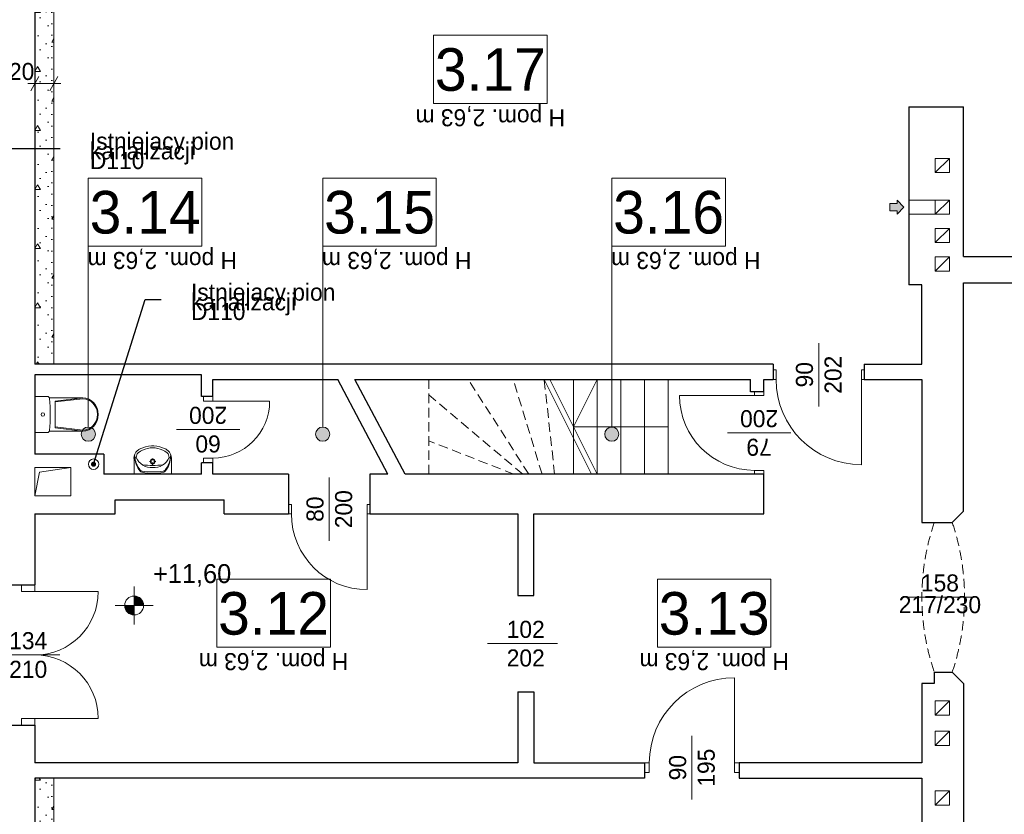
# Model space of a CAD drawing. Extents: x -145259 to -66341, y -2316 to 227384.
# Tile 130 of 141: x -87639 to -77239, y 171111 to 179503. Entities that reach past the tile are written whole.
import ezdxf

# ---------------------------------------------------------------- set-up
doc = ezdxf.new("R2010")
doc.units = 0
doc.header["$MEASUREMENT"] = 0
doc.linetypes.add('Krawędzie ukryte', pattern=[150, 100, -50])
for name, color, linetype in [('Arch ocieplenie', 7, 'Continuous'), ('Arch opisy', 7, 'Continuous'), ('Arch wymiary', 7, 'Continuous'), ('INWENT RZĘDNE', 7, 'Continuous'), ('INWENT wyposarzenie', 7, 'Continuous')]:
    doc.layers.add(name, color=color, linetype=linetype)
for name, color, linetype, lineweight in [('Arch ocieplenie_Nr_Pióra__21', 7, 'Continuous', 13), ('Arch opisy_Nr_Pióra__1', 7, 'Continuous', 25), ('Arch opisy_Nr_Pióra__21', 7, 'Continuous', 13), ('Arch wymiary_Nr_Pióra__21', 7, 'Continuous', 13), ('Arch wymiary_Nr_Pióra__5', 7, 'Continuous', 13), ('Inwent kominy_Nr_Pióra__21', 7, 'Continuous', 13), ('INWENT OPISY_Nr_Pióra__21', 7, 'Continuous', 13), ('INWENT RZĘDNE_Nr_Pióra__21', 7, 'Continuous', 13), ('INWENT wyposarzenie_Nr_Pióra__21', 7, 'Continuous', 13), ('INWENT. DRZWI_Nr_Pióra__21', 7, 'Continuous', 13), ('INWENT.ŚCIANY_Nr_Pióra__1', 7, 'Continuous', 25), ('INWENT.ŚCIANY_Nr_Pióra__21', 7, 'Continuous', 13), ('Istniejące schody_Nr_Pióra__21', 7, 'Continuous', 13)]:
    doc.layers.add(name, color=color, linetype=linetype, lineweight=lineweight)
doc.layers.add('INWENT kanalizacja_Nr_Pióra__118', color=7, linetype='Continuous', lineweight=13, true_color=0x573938)
doc.styles.add('GENERATED_STYLE_1', font='txt')
doc.styles.add('GENERATED_STYLE_2', font='txt')
doc.styles.add('GENERATED_STYLE_4', font='txt')
doc.styles.add('GENERATED_STYLE_5', font='txt')
doc.styles.add('GENERATED_STYLE_7', font='txt')
doc.dimstyles.new('GENERATED_STYLE__2', dxfattribs={"dimtxt": 179.999995, "dimasz": 114, "dimexe": 0.18, "dimexo": 0, "dimgap": 0.09, "dimtad": 1, "dimtih": 1, "dimtoh": 1, "dimdec": 0, "dimlfac": 0.1, "dimzin": 0, "dimdsep": 46, "dimtxsty": 'GENERATED_STYLE_1', "dimblk": 'ARROWHEAD_2', "dimblk1": 'ARROWHEAD_2', "dimblk2": 'ARROWHEAD_2', "dimcen": 0.09, "dimclrd": 7, "dimclre": 7, "dimclrt": 7, "dimazin": 0, "dimtfac": 1, "dimtdec": 4, "dimtmove": 0, "dimatfit": 3, "dimfxl": 0, "dimtolj": 1, "dimtzin": 0, "dimarcsym": 0})
doc.dimstyles.new('GENERATED_STYLE__9', dxfattribs={"dimtxt": 0.18, "dimasz": 109.44, "dimexe": 0.18, "dimexo": 0.0625, "dimgap": 0.09, "dimtad": 0, "dimtih": 1, "dimtoh": 1, "dimdec": 4, "dimzin": 0, "dimdsep": 46, "dimcen": 0.09, "dimadec": 0, "dimazin": 0, "dimtfac": 1, "dimtdec": 4, "dimtmove": 0, "dimatfit": 3, "dimldrblk": 'ARROWHEAD_11', "dimfxl": 0, "dimtolj": 1, "dimtzin": 0, "dimarcsym": 0})
pattern_1 = [(0, (0, 0), (0, 623.5383), [60, -300]), (0, (180, 311.8), (0, 623.5383), [60, -300]), (60, (0, 0), (-540, 311.7692), [60, -300]), (60, (360, 0), (-540, 311.7692), [60, -300]), (120, (60, 0), (540, 311.7692), [60, -300]), (120, (420, 0), (540, 311.7692), [60, -300]), (0, (0, 60), (0, 120.000005), [0, -120.000005, 0, -180.00001]), (45, (60, 60), (-84.85282, 84.85282), [0, -90, 0, -150.000006])]

# ---------------------------------------------------------------- blocks, each defined once
blk = doc.blocks.new('Ściana_610', base_point=(-87479, 175864))
at = {"layer": 'Arch ocieplenie_Nr_Pióra__21', "linetype": 'Continuous'}
h = blk.add_hatch(dxfattribs=at)
h.set_pattern_fill('Structural_Concrete', color=256, style=0, pattern_type=2)
h.set_pattern_definition(pattern_1)
h.paths.add_polyline_path([(-87279, 175864), (-87279, 180834), (-87479, 181034), (-87479, 175864)], flags=0)
for p, q in [((-87479, 181034), (-87479, 175864)), ((-87279, 175864), (-87279, 180834)), ((-87479, 175864), (-87279, 175864))]:
    blk.add_line(p, q, dxfattribs=at)
blk = doc.blocks.new('Ściana_623', base_point=(-87479, 168014))
at = {"layer": 'Arch ocieplenie_Nr_Pióra__21', "linetype": 'Continuous'}
h = blk.add_hatch(dxfattribs=at)
h.set_pattern_fill('Structural_Concrete', color=256, style=0, pattern_type=2)
h.set_pattern_definition(pattern_1)
h.paths.add_polyline_path([(-87279, 168214), (-87279, 171494), (-87479, 171494), (-87479, 168014)], flags=0)
for p, q in [((-87279, 171494), (-87479, 171494)), ((-87479, 171494), (-87479, 168014)), ((-87279, 168214), (-87279, 171494))]:
    blk.add_line(p, q, dxfattribs=at)
blk = doc.blocks.new('Symbol WC 2 14_55', base_point=(-87479, 175524))
at = {"layer": 'INWENT wyposarzenie_Nr_Pióra__21', "linetype": 'Continuous'}
for p, q in [((-87479, 175524), (-87479, 175144)), ((-87479, 175524), (-87346, 175524)), ((-87325, 175509), (-86972, 175509)), ((-86972, 175509), (-87263, 175474)), ((-86972, 175500), (-87263, 175466)), ((-87263, 175334), (-87263, 175474)), ((-87263, 175334), (-87263, 175193)), ((-87479, 175144), (-87346, 175144)), ((-87325, 175159), (-86972, 175159)), ((-86972, 175168), (-87263, 175202)), ((-86972, 175159), (-87263, 175193))]:
    blk.add_line(p, q, dxfattribs=at)
for centre, major_axis, ratio, start_param, end_param in [((-87346, 175502), (22.3, 0), 0.989247, 0.109401, 1.570796), ((-88959, 175334), (1643, 0), 0.989247, 6.178338, 6.388154), ((-86972, 175334), (0, 175), 0.933096, 3.141593, 6.283185), ((-86972, 175334), (0, 166), 0.93174, 3.141593, 6.283185), ((-87346, 175166), (22.3, 0), 0.989247, 4.712389, 6.18277)]:
    blk.add_ellipse(centre, major_axis=major_axis, ratio=ratio, start_param=start_param, end_param=end_param, dxfattribs=at)
blk.add_ellipse((-87395, 175334), major_axis=(18.7, 0), ratio=0.989247, dxfattribs=at)
blk = doc.blocks.new('Symbol Umywalka 14_56', base_point=(-86036, 175004))
at = {"layer": 'INWENT wyposarzenie_Nr_Pióra__21', "linetype": 'Continuous'}
for p, q in [((-86431, 174704), (-86431, 174871)), ((-86267, 174838), (-86246, 174838)), ((-86234, 174850), (-86234, 174871)), ((-86221, 174838), (-86200, 174838)), ((-86036, 174704), (-86036, 174871)), ((-86234, 174804), (-86234, 174826)), ((-86036, 174704), (-86431, 174704)), ((-86296, 174704), (-86171, 174704))]:
    blk.add_line(p, q, dxfattribs=at)
for radius in [25.6, 18.3]:
    blk.add_circle((-86234, 174838), radius, dxfattribs=at)
for centre, radius, start, end in [((-86331, 174875), 101, 128.7454, 182.4552), ((-86296, 174832), 156, 117.1571, 128.6848), ((-86251, 174764), 214, 99.9978, 129.2851), ((-86224, 174679), 325, 94.2052, 116.2597), ((-86234, 174750), 232, 76.4334, 103.5666), ((-86234, 174806), 198, 85.9876, 94.0124), ((-86244, 174679), 325, 63.7403, 85.7948), ((-86217, 174764), 214, 50.7149, 80.0022), ((-86171, 174832), 156, 51.3152, 62.8429), ((-86137, 174875), 101, 357.5448, 51.2546), ((-86173, 174892), 249, 179.0153, 219.2578), ((-86198, 174894), 223, 179.2458, 221.398), ((-86348, 174885), 59.2, 130.8016, 183.9306), ((-86243, 174946), 176, 201.5519, 237.1558), ((-86224, 174946), 176, 302.8442, 338.4481), ((-86295, 174892), 249, 320.6648, 0.9072), ((-86270, 174894), 223, 318.5245, 0.6767), ((-86120, 174885), 59.2, 356.0694, 49.1984), ((-86341, 174768), 32.9, 221.398, 262.0921), ((-86340, 174756), 32.9, 219.2578, 257.2285), ((-86237, 175206), 495, 257.2285, 270.4328), ((-86229, 175571), 844, 262.0921, 269.6775), ((-86234, 175516), 721, 261.1796, 278.8266), ((-86248, 174949), 176, 238.9439, 274.606), ((-86220, 174949), 176, 265.394, 301.0561), ((-86238, 175571), 844, 270.245, 277.8304), ((-86230, 175206), 495, 269.4897, 282.694), ((-86127, 174768), 32.9, 277.8304, 318.5245), ((-86128, 174756), 32.9, 282.694, 320.6648)]:
    blk.add_arc(centre, radius, start, end, dxfattribs=at)
blk = doc.blocks.new('Linia_114', base_point=(-86914, 177831))
at = {"layer": 'Arch opisy_Nr_Pióra__21', "linetype": 'Continuous'}
blk.add_hatch(color=256, dxfattribs=at).paths.add_polyline_path([(-86839, 175126), (-86844, 175154), (-86861, 175179), (-86885, 175195), (-86914, 175201), (-86942, 175195), (-86967, 175179), (-86983, 175154), (-86989, 175126), (-86983, 175097), (-86967, 175073), (-86942, 175056), (-86914, 175051), (-86885, 175056), (-86861, 175073), (-86844, 175097)], flags=0)
blk.add_line((-86914, 177831), (-86914, 175201), dxfattribs=at)
blk.add_circle((-86914, 175126), 75, dxfattribs=at)
blk = doc.blocks.new('Linia_115', base_point=(-84438, 177831))
at = {"layer": 'Arch opisy_Nr_Pióra__21', "linetype": 'Continuous'}
blk.add_hatch(color=256, dxfattribs=at).paths.add_polyline_path([(-84363, 175126), (-84369, 175154), (-84385, 175179), (-84409, 175195), (-84438, 175201), (-84467, 175195), (-84491, 175179), (-84507, 175154), (-84513, 175126), (-84507, 175097), (-84491, 175073), (-84467, 175056), (-84438, 175051), (-84409, 175056), (-84385, 175073), (-84369, 175097)], flags=0)
blk.add_line((-84438, 177831), (-84438, 175201), dxfattribs=at)
blk.add_circle((-84438, 175126), 75, dxfattribs=at)
blk = doc.blocks.new('Linia_116', base_point=(-81385, 177831))
at = {"layer": 'Arch opisy_Nr_Pióra__21', "linetype": 'Continuous'}
blk.add_hatch(color=256, dxfattribs=at).paths.add_polyline_path([(-81310, 175126), (-81315, 175154), (-81332, 175179), (-81356, 175195), (-81385, 175201), (-81413, 175195), (-81438, 175179), (-81454, 175154), (-81460, 175126), (-81454, 175097), (-81438, 175073), (-81413, 175056), (-81385, 175051), (-81356, 175056), (-81332, 175073), (-81315, 175097)], flags=0)
blk.add_line((-81385, 177831), (-81385, 175201), dxfattribs=at)
blk.add_circle((-81385, 175126), 75, dxfattribs=at)
blk = doc.blocks.new('*D1588')
at = {"layer": 'Arch wymiary_Nr_Pióra__5', "linetype": 'Continuous'}
for p, q in [((-87435, 178903), (-87522, 178753)), ((-87479, 178716), (-87479, 178941)), ((-87322, 178753), (-87235, 178903)), ((-87279, 178716), (-87279, 178941)), ((-87552, 178828), (-87479, 178828)), ((-87479, 178828), (-87279, 178828)), ((-87279, 178828), (-87205, 178828))]:
    blk.add_line(p, q, dxfattribs=at)
at = {"layer": 'Arch wymiary_Nr_Pióra__21', "insert": (-87752, 178864), "char_height": 180, "attachment_point": 7, "style": 'GENERATED_STYLE_1'}
blk.add_mtext('{20}', dxfattribs=at)
blk = doc.blocks.new('ARROWHEAD_2')
at = {"color": 0, "linetype": 'Continuous', "lineweight": 0}
for p, q in [((0, 0), (-1, 0)), ((-0.378, -0.655), (0.378, 0.655))]:
    blk.add_line(p, q, dxfattribs=at)
blk = doc.blocks.new('Koty wysokościowe_31', base_point=(-86430, 173316))
at = {"layer": 'INWENT RZĘDNE_Nr_Pióra__21', "linetype": 'Continuous'}
for points in [[(-86430, 173316), (-86330, 173316), (-86337, 173354), (-86359, 173387), (-86391, 173409), (-86430, 173416)], [(-86430, 173316), (-86530, 173316), (-86522, 173278), (-86500, 173245), (-86468, 173224), (-86430, 173216)]]:
    blk.add_hatch(color=256, dxfattribs=at).paths.add_polyline_path(points, flags=0)
for p, q in [((-86430, 173116), (-86430, 173516)), ((-86630, 173316), (-86230, 173316))]:
    blk.add_line(p, q, dxfattribs=at)
blk.add_circle((-86430, 173316), 100, dxfattribs=at)
at = {"layer": 'INWENT RZĘDNE_Nr_Pióra__21', "insert": (-86230, 173516), "char_height": 200, "attachment_point": 7, "style": 'GENERATED_STYLE_2'}
blk.add_mtext('{+11,60}', dxfattribs=at)
blk = doc.blocks.new('ARROWHEAD_11')
at = {"color": 0, "linetype": 'Continuous', "lineweight": 0}
blk.add_line((0, 0), (-1, 0), dxfattribs=at)
at = {"color": 0, "linetype": 'Continuous', "lineweight": 0, "const_width": 0.25, "flags": 128}
blk.add_lwpolyline([(-0.125, 0, 1), (0.125, 0, 1)], format="xyb", close=True, dxfattribs=at)

msp = doc.modelspace()

# ---------------------------------------------------------------- hatches: boundary and pattern name
at = {"layer": 'Inwent kominy_Nr_Pióra__21', "linetype": 'Continuous'}
msp.add_hatch(color=256, dxfattribs=at).paths.add_polyline_path([(-78368.7, 177448.6), (-78368.7, 177483.6), (-78448.7, 177483.6), (-78448.7, 177563.6), (-78368.7, 177563.6), (-78368.7, 177598.6), (-78298.7, 177523.6)], flags=0)

# ---------------------------------------------------------------- linework, layer by layer
at = {"layer": 'Arch opisy_Nr_Pióra__21', "linetype": 'Continuous'}
for p, q in [((-82067.6, 179338.6), (-83267.6, 179338.6)), ((-83267.6, 179338.6), (-83267.6, 178618.6)), ((-82067.6, 178618.6), (-82067.6, 179338.6)), ((-83267.6, 178618.6), (-82067.6, 178618.6)), ((-85713.8, 177830.8), (-86913.8, 177830.8)), ((-86913.8, 177830.8), (-86913.8, 177110.8)), ((-85713.8, 177110.8), (-85713.8, 177830.8)), ((-83238, 177830.8), (-84438, 177830.8)), ((-84438, 177830.8), (-84438, 177110.8)), ((-83238, 177110.8), (-83238, 177830.8)), ((-80184.6, 177830.8), (-81384.6, 177830.8)), ((-81384.6, 177830.8), (-81384.6, 177110.8)), ((-80184.6, 177110.8), (-80184.6, 177830.8)), ((-86913.8, 177110.8), (-85713.8, 177110.8)), ((-84438, 177110.8), (-83238, 177110.8)), ((-81384.6, 177110.8), (-80184.6, 177110.8)), ((-84357.3, 173594.7), (-85557.3, 173594.7)), ((-85557.3, 173594.7), (-85557.3, 172874.7)), ((-84357.3, 172874.7), (-84357.3, 173594.7)), ((-79702.9, 173594.7), (-80902.9, 173594.7)), ((-80902.9, 173594.7), (-80902.9, 172874.7)), ((-79702.9, 172874.7), (-79702.9, 173594.7)), ((-85557.3, 172874.7), (-84357.3, 172874.7)), ((-80902.9, 172874.7), (-79702.9, 172874.7))]:
    msp.add_line(p, q, dxfattribs=at)
at = {"layer": 'INWENT kanalizacja_Nr_Pióra__118', "linetype": 'Continuous'}
msp.add_circle((-86858.7, 174808.6), 55, dxfattribs=at)
at = {"layer": 'Inwent kominy_Nr_Pióra__21', "linetype": 'Continuous'}
for p, q in [((-77818.7, 178038.6), (-77968.7, 178038.6)), ((-77968.7, 178038.6), (-77968.7, 177888.6)), ((-77968.7, 177888.6), (-77818.7, 178038.6)), ((-77818.7, 177888.6), (-77818.7, 178038.6)), ((-77968.7, 177888.6), (-77818.7, 177888.6)), ((-78448.7, 177483.6), (-78448.7, 177563.6)), ((-78448.7, 177563.6), (-78368.7, 177563.6)), ((-78298.7, 177523.6), (-78368.7, 177598.6)), ((-78368.7, 177563.6), (-78368.7, 177598.6)), ((-77968.7, 177598.6), (-78248.7, 177598.6)), ((-77818.7, 177598.6), (-77968.7, 177598.6)), ((-77968.7, 177598.6), (-77968.7, 177448.6)), ((-77968.7, 177448.6), (-77818.7, 177598.6)), ((-77818.7, 177448.6), (-77818.7, 177598.6)), ((-78368.7, 177483.6), (-78448.7, 177483.6)), ((-78298.7, 177523.6), (-78368.7, 177448.6)), ((-78368.7, 177483.6), (-78368.7, 177448.6)), ((-77968.7, 177448.6), (-78248.7, 177448.6)), ((-77968.7, 177448.6), (-77818.7, 177448.6)), ((-77818.7, 177298.6), (-77968.7, 177298.6)), ((-77968.7, 177298.6), (-77968.7, 177148.6)), ((-77968.7, 177148.6), (-77818.7, 177298.6)), ((-77818.7, 177148.6), (-77818.7, 177298.6)), ((-77968.7, 177148.6), (-77818.7, 177148.6)), ((-77818.7, 176998.6), (-77968.7, 176998.6)), ((-77968.7, 176998.6), (-77968.7, 176848.6)), ((-77968.7, 176848.6), (-77818.7, 176998.6)), ((-77818.7, 176848.6), (-77818.7, 176998.6)), ((-77968.7, 176848.6), (-77818.7, 176848.6)), ((-87478.7, 174473.6), (-87478.7, 174773.6)), ((-87478.7, 174773.6), (-87098.7, 174773.6)), ((-87478.7, 174473.6), (-87428.7, 174723.6)), ((-87428.7, 174723.6), (-87098.7, 174773.6)), ((-87098.7, 174773.6), (-87098.7, 174473.6)), ((-87098.7, 174473.6), (-87478.7, 174473.6)), ((-77818.7, 172308.6), (-77968.7, 172308.6)), ((-77968.7, 172308.6), (-77968.7, 172158.6)), ((-77968.7, 172158.6), (-77818.7, 172308.6)), ((-77818.7, 172158.6), (-77818.7, 172308.6)), ((-77968.7, 172158.6), (-77818.7, 172158.6)), ((-77818.7, 171988.6), (-77968.7, 171988.6)), ((-77968.7, 171988.6), (-77968.7, 171838.6)), ((-77968.7, 171838.6), (-77818.7, 171988.6)), ((-77818.7, 171838.6), (-77818.7, 171988.6)), ((-77968.7, 171838.6), (-77818.7, 171838.6)), ((-77818.7, 171358.6), (-77968.7, 171358.6)), ((-77968.7, 171358.6), (-77968.7, 171208.6)), ((-77968.7, 171208.6), (-77818.7, 171358.6)), ((-77818.7, 171208.6), (-77818.7, 171358.6)), ((-77968.7, 171208.6), (-77818.7, 171208.6))]:
    msp.add_line(p, q, dxfattribs=at)
at = {"layer": 'INWENT OPISY_Nr_Pióra__21', "linetype": 'Continuous'}
for p, q in [((-79198.7, 176088.6), (-79198.7, 175418.6)), ((-85983.7, 175173.6), (-85313.7, 175173.6)), ((-79493.7, 175138.6), (-80163.7, 175138.6)), ((-84368.7, 174668.6), (-84368.7, 173998.6)), ((-77548.7, 173403.6), (-78288.7, 173403.6)), ((-81958.7, 172913.6), (-82698.7, 172913.6)), ((-87213.7, 172793.6), (-87953.7, 172793.6)), ((-80538.7, 171268.6), (-80538.7, 171938.6))]:
    msp.add_line(p, q, dxfattribs=at)
at = {"layer": 'INWENT. DRZWI_Nr_Pióra__21', "linetype": 'Continuous'}
for p, q in [((-79648.7, 175803.6), (-79678.7, 175803.6)), ((-79648.7, 175803.6), (-79648.7, 175703.6)), ((-78748.7, 175803.6), (-78718.7, 175803.6)), ((-78748.7, 175803.6), (-78748.7, 175703.6)), ((-79648.7, 175703.6), (-79678.7, 175703.6)), ((-78748.7, 175703.6), (-78718.7, 175703.6)), ((-78748.7, 175703.6), (-78748.7, 174803.6)), ((-79878.7, 175533.6), (-79878.7, 175573.6)), ((-79778.7, 175533.6), (-79778.7, 175573.6)), ((-85698.7, 175473.6), (-85698.7, 175523.6)), ((-85698.7, 175473.6), (-85598.7, 175473.6)), ((-85598.7, 175473.6), (-85598.7, 175523.6)), ((-85598.7, 175473.6), (-84998.7, 175473.6)), ((-79878.7, 175533.6), (-80668.7, 175533.6)), ((-79778.7, 175533.6), (-79878.7, 175533.6)), ((-85698.7, 174873.6), (-85698.7, 174823.6)), ((-85698.7, 174873.6), (-85598.7, 174873.6)), ((-85598.7, 174873.6), (-85598.7, 174823.6)), ((-79878.7, 174743.6), (-79878.7, 174703.6)), ((-79778.7, 174743.6), (-79878.7, 174743.6)), ((-79778.7, 174743.6), (-79778.7, 174703.6)), ((-84768.7, 174383.6), (-84798.7, 174383.6)), ((-84768.7, 174383.6), (-84768.7, 174283.6)), ((-83968.7, 174383.6), (-83938.7, 174383.6)), ((-83968.7, 174383.6), (-83968.7, 174283.6)), ((-84768.7, 174283.6), (-84798.7, 174283.6)), ((-83968.7, 174283.6), (-83938.7, 174283.6)), ((-83968.7, 174283.6), (-83968.7, 173483.6)), ((-87618.7, 173463.6), (-87618.7, 173533.6)), ((-87478.7, 173533.6), (-87478.7, 173463.6)), ((-87478.7, 173463.6), (-87618.7, 173463.6)), ((-87478.7, 173463.6), (-86808.7, 173463.6)), ((-80088.7, 171653.6), (-80088.7, 172553.6)), ((-87478.7, 172123.6), (-87618.7, 172123.6)), ((-87618.7, 172123.6), (-87618.7, 172053.6)), ((-87478.7, 172053.6), (-87478.7, 172123.6)), ((-87478.7, 172123.6), (-86808.7, 172123.6)), ((-80988.7, 171653.6), (-81038.7, 171653.6)), ((-80988.7, 171553.6), (-80988.7, 171653.6)), ((-80088.7, 171653.6), (-80038.7, 171653.6)), ((-80088.7, 171553.6), (-80088.7, 171653.6)), ((-80988.7, 171553.6), (-81038.7, 171553.6)), ((-80088.7, 171553.6), (-80038.7, 171553.6))]:
    msp.add_line(p, q, dxfattribs=at)
for centre, radius, start, end in [((-78748.7, 175703.6), 900, 180, 270), ((-85598.7, 175473.6), 600, 270, 0), ((-79878.7, 175533.6), 790, 180, 270), ((-83968.7, 174283.6), 800, 180, 270), ((-87478.7, 173463.6), 670, 270, 0), ((-87478.7, 172123.6), 670, 0, 90), ((-80088.7, 171653.6), 900, 90, 180)]:
    msp.add_arc(centre, radius, start, end, dxfattribs=at)
at = {"layer": 'INWENT.ŚCIANY_Nr_Pióra__1', "linetype": 'Continuous'}
for p, q in [((-87478.7, 181033.6), (-87478.7, 175863.6)), ((-78248.7, 178583.6), (-78248.7, 176703.6)), ((-78248.7, 178583.6), (-77668.7, 178583.6)), ((-77668.7, 177003.6), (-77668.7, 178583.6)), ((-77668.7, 177003.6), (-73688.7, 177003.6)), ((-78108.7, 176703.6), (-78248.7, 176703.6)), ((-78108.7, 175863.6), (-78108.7, 176703.6)), ((-77668.7, 174313.6), (-77668.7, 176723.6)), ((-77668.7, 176723.6), (-73688.7, 176723.6)), ((-79678.7, 175863.6), (-87478.7, 175863.6)), ((-79678.7, 175863.6), (-79678.7, 175703.6)), ((-78718.7, 175863.6), (-78718.7, 175703.6)), ((-78718.7, 175863.6), (-78108.7, 175863.6)), ((-85718.7, 175753.6), (-87478.7, 175753.6)), ((-87478.7, 175753.6), (-87478.7, 174913.6)), ((-85718.7, 175523.6), (-85718.7, 175753.6)), ((-85598.7, 175523.6), (-85598.7, 175703.6)), ((-85598.7, 175703.6), (-84278.7, 175703.6)), ((-83748.7, 174703.6), (-84278.7, 175703.6)), ((-83567.7, 174703.6), (-84097.7, 175703.6)), ((-84097.7, 175703.6), (-79918.7, 175703.6)), ((-79918.7, 175573.6), (-79918.7, 175703.6)), ((-79778.7, 175703.6), (-79678.7, 175703.6)), ((-79778.7, 175573.6), (-79778.7, 175703.6)), ((-78718.7, 175703.6), (-78108.7, 175703.6)), ((-78108.7, 175703.6), (-78108.7, 174193.6)), ((-79778.7, 175573.6), (-79918.7, 175573.6)), ((-85598.7, 175523.6), (-85718.7, 175523.6)), ((-86748.7, 174913.6), (-87478.7, 174913.6)), ((-86748.7, 174913.6), (-86748.7, 174703.6)), ((-85718.7, 174703.6), (-85718.7, 174823.6)), ((-85598.7, 174823.6), (-85718.7, 174823.6)), ((-85598.7, 174703.6), (-85598.7, 174823.6)), ((-85718.7, 174703.6), (-86748.7, 174703.6)), ((-84798.7, 174703.6), (-85598.7, 174703.6)), ((-84798.7, 174703.6), (-84798.7, 174283.6)), ((-83748.7, 174703.6), (-83938.7, 174703.6)), ((-83938.7, 174703.6), (-83938.7, 174283.6)), ((-79778.7, 174703.6), (-83567.7, 174703.6)), ((-79778.7, 174283.6), (-79778.7, 174703.6)), ((-86628.7, 174283.6), (-86628.7, 174433.6)), ((-86628.7, 174433.6), (-85478.7, 174433.6)), ((-85478.7, 174283.6), (-85478.7, 174433.6)), ((-77788.7, 174193.6), (-77668.7, 174313.6)), ((-87478.7, 174283.6), (-86628.7, 174283.6)), ((-87478.7, 174283.6), (-87478.7, 173533.6)), ((-85478.7, 174283.6), (-84798.7, 174283.6)), ((-83938.7, 174283.6), (-82378.7, 174283.6)), ((-82378.7, 174283.6), (-82378.7, 173423.6)), ((-82208.7, 173423.6), (-82208.7, 174283.6)), ((-82208.7, 174283.6), (-79778.7, 174283.6)), ((-78108.7, 174193.6), (-77788.7, 174193.6)), ((-88108.7, 173533.6), (-87478.7, 173533.6)), ((-82378.7, 173423.6), (-82208.7, 173423.6)), ((-77978.7, 172613.6), (-77788.7, 172613.6)), ((-77978.7, 172613.6), (-77978.7, 172493.6)), ((-77788.7, 172613.6), (-77668.7, 172493.6)), ((-77978.7, 172493.6), (-78108.7, 172493.6)), ((-78108.7, 172493.6), (-78108.7, 171653.6)), ((-77668.7, 172493.6), (-77668.7, 168593.6)), ((-82378.7, 172403.6), (-82208.7, 172403.6)), ((-82378.7, 172403.6), (-82378.7, 171653.6)), ((-82208.7, 172403.6), (-82208.7, 171653.6)), ((-88108.7, 172053.6), (-87478.7, 172053.6)), ((-87478.7, 172053.6), (-87478.7, 171653.6)), ((-82378.7, 171653.6), (-87478.7, 171653.6)), ((-82208.7, 171653.6), (-81038.7, 171653.6)), ((-81038.7, 171653.6), (-81038.7, 171493.6)), ((-78108.7, 171653.6), (-80038.7, 171653.6)), ((-80038.7, 171653.6), (-80038.7, 171493.6)), ((-81038.7, 171493.6), (-87478.7, 171493.6)), ((-87478.7, 171493.6), (-87478.7, 168013.6)), ((-80038.7, 171493.6), (-78108.7, 171493.6)), ((-78108.7, 171493.6), (-78108.7, 170623.6))]:
    msp.add_line(p, q, dxfattribs=at)
at = {"layer": 'INWENT.ŚCIANY_Nr_Pióra__21', "linetype": 'Krawędzie ukryte'}
for centre, start, end in [((-75643.4, 173403.6), 161.31066, 198.68934), ((-80124.1, 173403.6), 341.31066, 18.68934)]:
    msp.add_arc(centre, 2465.4, start, end, dxfattribs=at)
at = {"layer": 'Istniejące schody_Nr_Pióra__21', "linetype": 'Krawędzie ukryte'}
for p, q in [((-83318.7, 174703.6), (-83318.7, 175703.6)), ((-82261.7, 174703.6), (-82901.5, 175703.6)), ((-82121, 174703.6), (-82425, 175703.6)), ((-81988.7, 174703.6), (-82098.7, 175703.6)), ((-82325.2, 174703.6), (-83318.7, 175541.6)), ((-82418.7, 174703.6), (-83318.7, 175056.1))]:
    msp.add_line(p, q, dxfattribs=at)
at = {"layer": 'Istniejące schody_Nr_Pióra__21', "linetype": 'Continuous'}
for p, q in [((-82098.7, 175703.6), (-81598.7, 174703.6)), ((-82038.7, 175703.6), (-81538.7, 174703.6)), ((-81788.7, 175703.6), (-81788.7, 174703.6)), ((-81788.7, 175203.6), (-81538.7, 175703.6)), ((-81538.7, 175703.6), (-81538.7, 174703.6)), ((-81288.7, 175703.6), (-81288.7, 174703.6)), ((-81038.7, 175703.6), (-81038.7, 174703.6)), ((-80788.7, 175703.6), (-80788.7, 174703.6)), ((-80788.7, 175203.6), (-81788.7, 175203.6))]:
    msp.add_line(p, q, dxfattribs=at)

# ---------------------------------------------------------------- block references
at = {"layer": 'Arch ocieplenie'}
for name, p in [('Ściana_610', (-87478.7, 175863.6)), ('Ściana_623', (-87478.7, 168013.6))]:
    msp.add_blockref(name, p, dxfattribs=at)
at = {"layer": 'Arch opisy', "linetype": 'Continuous'}
for name, p in [('Linia_114', (-86913.8, 177830.8)), ('Linia_115', (-84438, 177830.8)), ('Linia_116', (-81384.6, 177830.8))]:
    msp.add_blockref(name, p, dxfattribs=at)
at = {"layer": 'INWENT RZĘDNE'}
msp.add_blockref('Koty wysokościowe_31', (-86429.8, 173316.2), dxfattribs=at)
at = {"layer": 'INWENT wyposarzenie', "color": 104, "linetype": 'Continuous', "lineweight": 20, "true_color": 0x029e21}
for name, p in [('Symbol WC 2 14_55', (-87478.7, 175523.6)), ('Symbol Umywalka 14_56', (-86036.2, 175003.6))]:
    msp.add_blockref(name, p, dxfattribs=at)

# ---------------------------------------------------------------- texts
at = {"layer": 'Arch opisy_Nr_Pióra__1', "linetype": 'Continuous', "char_height": 450, "attachment_point": 8, "style": 'GENERATED_STYLE_5'}
for s, insert in [('{3.17}', (-82667.6, 178745.9)), ('{3.14}', (-86313.7, 177238.2)), ('{3.15}', (-83838, 177238.2)), ('{3.16}', (-80784.6, 177238.2)), ('{3.12}', (-84957.3, 173002)), ('{3.13}', (-80302.9, 173002))]:
    msp.add_mtext(s, dxfattribs=dict(at, insert=insert))
at = {"layer": 'INWENT OPISY_Nr_Pióra__21', "linetype": 'Continuous', "char_height": 180, "attachment_point": 2, "rotation": 180, "style": 'GENERATED_STYLE_7'}
for insert in [(-82667.6, 178377.7), (-86132.3, 176870), (-83656.6, 176870), (-80603.2, 176870), (-84957.3, 172633.8), (-80302.9, 172633.8)]:
    msp.add_mtext('{H pom. 2,63 m}', dxfattribs=dict(at, insert=insert))
at = {"layer": 'INWENT OPISY_Nr_Pióra__21', "linetype": 'Continuous', "char_height": 180}
for s, insert, width, attachment_point, line_spacing_factor, style in [('{Istniejacy pion\\Pkanalizacji D110 }', (-86897.2, 178116.6), 1570.448, 4, 0.340614, 'GENERATED_STYLE_4'), ('{Istniejacy pion\\Pkanalizacji D110 }', (-85829.6, 176522.3), 1570.448, 4, 0.340614, 'GENERATED_STYLE_4'), ('{158\\P217/230}', (-77918.7, 173644.8), 1346.334, 2, 0.763565, 'GENERATED_STYLE_7'), ('{102\\P202}', (-82293.7, 173154.8), 1346.334, 2, 1.008452, 'GENERATED_STYLE_7'), ('{134\\P210}', (-87548.7, 173034.8), 1346.334, 2, 1.008452, 'GENERATED_STYLE_7')]:
    msp.add_mtext(s, dxfattribs=dict(at, insert=insert, width=width, attachment_point=attachment_point, line_spacing_factor=line_spacing_factor, style=style))
at = {"layer": 'INWENT OPISY_Nr_Pióra__21', "linetype": 'Continuous', "char_height": 180, "width": 1346.334, "attachment_point": 2, "line_spacing_factor": 1.007146, "style": 'GENERATED_STYLE_7'}
for s, insert, rotation in [('{90\\P202}', (-79439.6, 175753.6), 90), ('{60\\P200}', (-85648.7, 174932.8), 180), ('{79\\P200}', (-79828.7, 174897.8), 180), ('{80\\P200}', (-84609.6, 174333.6), 90), ('{90\\P195}', (-80779.6, 171603.6), 90)]:
    msp.add_mtext(s, dxfattribs=dict(at, insert=insert, rotation=rotation))

# ---------------------------------------------------------------- dimensions: what is measured, and where the dimension line sits
at = {"layer": 'Arch wymiary', "linetype": 'Continuous'}
dim = msp.add_linear_dim(base=(-87478.7, 178828), p1=(-87478.7, 178448.6), p2=(-87278.7, 178448.6), dimstyle='GENERATED_STYLE__2', dxfattribs=at)
dim.commit()
dim.dimension.update_dxf_attribs({"geometry": '*D1588', "text_midpoint": (-87615.9, 178954)})

# ---------------------------------------------------------------- leaders
at = {"layer": 'INWENT OPISY_Nr_Pióra__21', "linetype": 'Continuous', "annotation_type": 0, "has_hookline": 1, "hookline_direction": 1, "text_width": 1328.6}
for points in [[(-88268.7, 177113.6), (-87784.1, 178142.3), (-87211.1, 178142.3)], [(-86858.7, 174808.6), (-86314.8, 176548), (-86143.5, 176548)]]:
    msp.add_leader(points, dimstyle='GENERATED_STYLE__9', dxfattribs=at)

doc.saveas('drawing.dxf')
